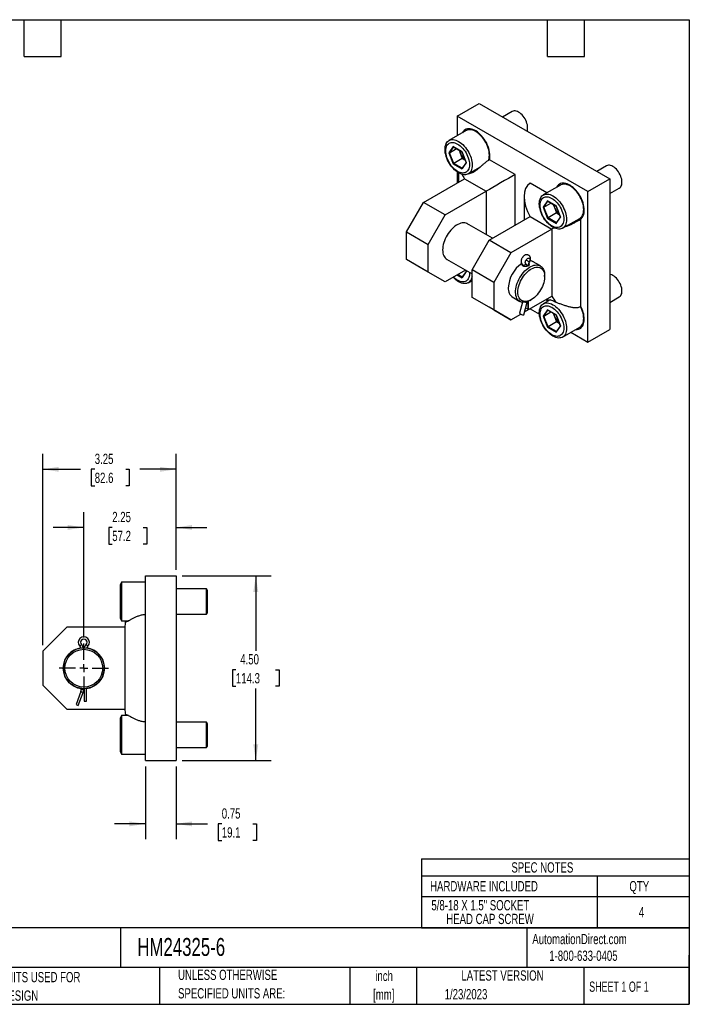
# Model space of a CAD drawing. Header units: inches. Extents: x 0.7 to 32.3, y 0.7 to 24.8.
# Tile 2 of 2: x 15.9 to 32.3, y 0.7 to 24.8. Entities that reach past the tile are written whole.
import ezdxf

# ---------------------------------------------------------------- set-up
doc = ezdxf.new("R2010")
doc.units = ezdxf.units.IN
doc.header["$LTSCALE"] = 3
doc.header["$MEASUREMENT"] = 0
doc.linetypes.add('CENTERX2', pattern=[0.8, 0.5, -0.1, 0.1, -0.1])
doc.layers.add('CENTER', color=40, linetype='CENTERX2')
doc.layers.add('DIMENSIONS', color=140, linetype='Continuous', lineweight=25)
doc.layers.add('TEXT', color=140, linetype='Continuous', lineweight=25)
doc.styles.add('SLDTEXTSTYLE0', font='TXT', dxfattribs={"width": 0.7})
doc.styles.add('SLDTEXTSTYLE1', font='TXT', dxfattribs={"width": 0.65})
doc.dimstyles.new('SLDDIMSTYLE0', dxfattribs={"dimtxt": 0.254883, "dimasz": 0.39, "dimexe": 0, "dimexo": 0.0625, "dimgap": 0.063721, "dimtad": 0, "dimtih": 1, "dimtoh": 1, "dimrnd": 1e-09, "dimzin": 4, "dimdsep": 46, "dimtxsty": 'SLDTEXTSTYLE0', "dimsah": 1, "dimcen": 0.09, "dimadec": 0, "dimazin": 1, "dimtfac": 1, "dimtofl": 0, "dimtmove": 0, "dimatfit": 3, "dimfxl": 0, "dimfrac": 2, "dimtolj": 1, "dimtzin": 12, "dimarcsym": 0})
doc.dimstyles.new('SLDDIMSTYLE1', dxfattribs={"dimtxt": 0.254883, "dimasz": 0.39, "dimexe": 0, "dimexo": 0.0625, "dimgap": 0.063721, "dimtad": 0, "dimtih": 1, "dimtoh": 1, "dimrnd": 1e-09, "dimzin": 12, "dimdsep": 46, "dimtxsty": 'SLDTEXTSTYLE0', "dimsah": 1, "dimcen": 0.09, "dimadec": 0, "dimazin": 3, "dimtfac": 1, "dimtofl": 0, "dimtmove": 0, "dimatfit": 3, "dimfxl": 0, "dimfrac": 2, "dimtolj": 1, "dimtzin": 12, "dimarcsym": 0})
doc.dimstyles.new('SLDDIMSTYLE2', dxfattribs={"dimtxt": 0.254883, "dimasz": 0.39, "dimexe": 0, "dimexo": 0.0625, "dimgap": 0.063721, "dimtad": 0, "dimtih": 1, "dimtoh": 1, "dimrnd": 1e-09, "dimdsep": 46, "dimtxsty": 'SLDTEXTSTYLE0', "dimsah": 1, "dimcen": 0.09, "dimadec": 0, "dimazin": 2, "dimtfac": 1, "dimtmove": 0, "dimatfit": 0, "dimfxl": 0, "dimfrac": 2, "dimtolj": 1, "dimtzin": 12, "dimarcsym": 0})
doc.dimstyles.new('SLDDIMSTYLE3', dxfattribs={"dimtxt": 0.254883, "dimasz": 0.39, "dimexe": 0, "dimexo": 0.0625, "dimgap": 0.063721, "dimtad": 0, "dimtih": 1, "dimtoh": 1, "dimrnd": 1e-09, "dimzin": 12, "dimdsep": 46, "dimtxsty": 'SLDTEXTSTYLE0', "dimsah": 1, "dimcen": 0.09, "dimadec": 0, "dimazin": 3, "dimtfac": 1, "dimtmove": 0, "dimatfit": 0, "dimfxl": 0, "dimfrac": 2, "dimtolj": 1, "dimtzin": 12, "dimarcsym": 0})

# ---------------------------------------------------------------- blocks, each defined once
blk = doc.blocks.new('SW_NOTE_0')
at = {"layer": 'TEXT', "color": 0, "char_height": 0.25, "attachment_point": 2, "style": 'SLDTEXTSTYLE0'}
for s, insert in [('inch', (0.375, 0.322)), ('[mm]', (0.367, -0.129))]:
    blk.add_mtext(s, dxfattribs=dict(at, insert=insert))
blk = doc.blocks.new('SW_NOTE_0_1')
at = {"layer": 'TEXT', "color": 0, "char_height": 0.25, "attachment_point": 1, "style": 'SLDTEXTSTYLE0'}
for s, insert in [('UNLESS OTHERWISE', (0, 0.322)), ('SPECIFIED UNITS ARE:', (0, -0.129))]:
    blk.add_mtext(s, dxfattribs=dict(at, insert=insert))
blk = doc.blocks.new('SW_NOTE_0_5')
at = {"layer": 'TEXT', "color": 0, "char_height": 0.25, "attachment_point": 1, "style": 'SLDTEXTSTYLE0'}
for s, insert in [('INCH UNITS USED FOR', (0, 0.322)), ('PART DESIGN', (0, -0.129))]:
    blk.add_mtext(s, dxfattribs=dict(at, insert=insert))
blk = doc.blocks.new('SW_TABLEANNOTATION_0')
at = {"layer": 'TEXT', "color": 0}
for p, q in [((0, 0), (0, -0.413)), ((0, 0), (4.28, 0)), ((4.28, 0), (6.525, 0)), ((6.525, 0), (6.525, -0.413)), ((0, -0.413), (0, -0.915)), ((0, -0.413), (4.28, -0.413)), ((4.28, -0.413), (4.28, -0.915)), ((4.28, -0.413), (6.525, -0.413)), ((6.525, -0.413), (6.525, -0.915)), ((0, -0.915), (0, -1.676)), ((0, -0.915), (4.28, -0.915)), ((4.28, -0.915), (4.28, -1.676)), ((4.28, -0.915), (6.525, -0.915)), ((6.525, -0.915), (6.525, -1.676)), ((0, -1.676), (4.28, -1.676)), ((4.28, -1.676), (6.525, -1.676))]:
    blk.add_line(p, q, dxfattribs=at)
at = {"layer": 'TEXT', "color": 0, "char_height": 0.25, "attachment_point": 1, "style": 'SLDTEXTSTYLE0'}
for s, insert in [('SPEC NOTES', (2.19, -0.082)), ('HARDWARE INCLUDED', (0.209, -0.54)), ('QTY', (5.066, -0.54)), ('5/8-18 X 1.5" SOCKET', (0.24, -1.004)), ('4', (5.296, -1.171)), ('HEAD CAP SCREW', (0.603, -1.338))]:
    blk.add_mtext(s, dxfattribs=dict(at, insert=insert))
blk = doc.blocks.new('_D_3')
at = {"layer": 'DIMENSIONS'}
for p, q in [((19, 6.543), (19, 4.773)), ((19.75, 6.543), (19.75, 4.773)), ((19, 5.148), (18.25, 5.148)), ((19.75, 5.148), (20.517, 5.148)), ((20.862, 5.148), (20.776, 5.148)), ((20.776, 5.148), (20.776, 4.743)), ((21.619, 5.148), (21.705, 5.148)), ((21.705, 5.148), (21.705, 4.743)), ((20.776, 4.743), (20.862, 4.743)), ((21.705, 4.743), (21.619, 4.743))]:
    blk.add_line(p, q, dxfattribs=at)
for points in [[(19, 5.148), (18.61, 5.208), (18.61, 5.088)], [(19.75, 5.148), (20.14, 5.088), (20.14, 5.208)]]:
    blk.add_solid(points, dxfattribs=at)
at = {"layer": 'DIMENSIONS', "char_height": 0.25, "attachment_point": 1, "style": 'SLDTEXTSTYLE0'}
for s, insert in [('0.75', (20.862, 5.527)), ('19.1', (20.862, 5.065))]:
    blk.add_mtext(s, dxfattribs=dict(at, insert=insert))
blk = doc.blocks.new('_D_4')
at = {"layer": 'DIMENSIONS'}
for p, q in [((17.5, 9.693), (17.5, 12.749)), ((19.75, 11.343), (19.75, 12.749)), ((17.5, 12.374), (16.75, 12.374)), ((18.193, 12.374), (18.107, 12.374)), ((18.107, 12.374), (18.107, 11.969)), ((18.95, 12.374), (19.036, 12.374)), ((19.036, 12.374), (19.036, 11.969)), ((19.75, 12.374), (20.5, 12.374)), ((18.107, 11.969), (18.193, 11.969)), ((19.036, 11.969), (18.95, 11.969))]:
    blk.add_line(p, q, dxfattribs=at)
for points in [[(17.5, 12.374), (17.11, 12.434), (17.11, 12.314)], [(19.75, 12.374), (20.14, 12.314), (20.14, 12.434)]]:
    blk.add_solid(points, dxfattribs=at)
at = {"layer": 'DIMENSIONS', "char_height": 0.25, "attachment_point": 1, "style": 'SLDTEXTSTYLE0'}
for s, insert in [('2.25', (18.193, 12.753)), ('57.2', (18.193, 12.291))]:
    blk.add_mtext(s, dxfattribs=dict(at, insert=insert))
blk = doc.blocks.new('_D_5')
at = {"layer": 'DIMENSIONS'}
for p, q in [((16.5, 9.504), (16.5, 14.166)), ((19.75, 11.343), (19.75, 14.166)), ((16.5, 13.791), (17.42, 13.791)), ((17.766, 13.791), (17.68, 13.791)), ((17.68, 13.791), (17.68, 13.386)), ((18.523, 13.791), (18.609, 13.791)), ((18.609, 13.791), (18.609, 13.386)), ((19.75, 13.791), (18.868, 13.791)), ((17.68, 13.386), (17.766, 13.386)), ((18.609, 13.386), (18.523, 13.386))]:
    blk.add_line(p, q, dxfattribs=at)
for points in [[(16.5, 13.791), (16.89, 13.731), (16.89, 13.851)], [(19.75, 13.791), (19.36, 13.851), (19.36, 13.731)]]:
    blk.add_solid(points, dxfattribs=at)
at = {"layer": 'DIMENSIONS', "char_height": 0.25, "attachment_point": 1, "style": 'SLDTEXTSTYLE0'}
for s, insert in [('3.25', (17.766, 14.17)), ('82.6', (17.766, 13.708))]:
    blk.add_mtext(s, dxfattribs=dict(at, insert=insert))
blk = doc.blocks.new('_D_6')
at = {"layer": 'DIMENSIONS'}
for p, q in [((19.9, 11.193), (22.066, 11.193)), ((21.691, 11.193), (21.691, 9.368)), ((21.206, 8.906), (21.12, 8.906)), ((21.12, 8.906), (21.12, 8.501)), ((22.175, 8.906), (22.261, 8.906)), ((22.261, 8.906), (22.261, 8.501)), ((21.12, 8.501), (21.206, 8.501)), ((21.691, 6.693), (21.691, 8.444)), ((22.261, 8.501), (22.175, 8.501)), ((19.9, 6.693), (22.066, 6.693))]:
    blk.add_line(p, q, dxfattribs=at)
for points in [[(21.691, 11.193), (21.631, 10.803), (21.751, 10.803)], [(21.691, 6.693), (21.751, 7.083), (21.631, 7.083)]]:
    blk.add_solid(points, dxfattribs=at)
at = {"layer": 'DIMENSIONS', "char_height": 0.25, "attachment_point": 1, "style": 'SLDTEXTSTYLE0'}
for s, insert in [('4.50', (21.312, 9.285)), ('114.3', (21.206, 8.823))]:
    blk.add_mtext(s, dxfattribs=dict(at, insert=insert))
blk = doc.blocks.new('SW_CENTERMARKSYMBOL_4')
at = {"layer": 'CENTER', "color": 0}
for p, q in [((0, 0.2), (0, 0.6)), ((-0.2, 0), (-0.6, 0)), ((0, 0), (-0.1, 0)), ((0, 0), (0, 0.1)), ((0, 0), (0, -0.1)), ((0, 0), (0.1, 0)), ((0.2, 0), (0.6, 0)), ((0, -0.2), (0, -0.6))]:
    blk.add_line(p, q, dxfattribs=at)

msp = doc.modelspace()

# ---------------------------------------------------------------- linework, layer by layer
for p, q in [((26.602, 22.402), (27.133, 22.708)), ((27.133, 22.708), (30.315, 20.871)), ((26.602, 22.402), (26.602, 21.923)), ((29.784, 20.565), (26.602, 22.402)), ((27.94, 22.513), (27.705, 22.378)), ((26.817, 22.047), (26.399, 21.806)), ((26.503, 21.659), (26.397, 21.508)), ((26.412, 21.507), (26.513, 21.65)), ((26.412, 21.507), (26.586, 21.608)), ((26.715, 21.536), (26.503, 21.659)), ((26.508, 21.653), (26.714, 21.533)), ((26.397, 21.508), (26.503, 21.234)), ((26.514, 21.244), (26.412, 21.507)), ((26.724, 21.365), (26.514, 21.244)), ((26.643, 21.575), (26.673, 21.497)), ((26.673, 21.497), (26.724, 21.365)), ((26.714, 21.534), (26.818, 21.266)), ((26.822, 21.263), (26.715, 21.536)), ((26.724, 21.365), (26.796, 21.324)), ((26.503, 21.234), (26.715, 21.112)), ((26.718, 21.127), (26.514, 21.244)), ((26.715, 21.112), (26.822, 21.263)), ((26.817, 21.268), (26.716, 21.124)), ((26.868, 20.993), (27.169, 21.167)), ((28.011, 20.976), (27.387, 21.337)), ((30.238, 21.187), (30.003, 21.051)), ((26.602, 21.036), (26.602, 20.775)), ((26.627, 21.02), (26.627, 20.789)), ((28.011, 19.739), (28.011, 20.976)), ((25.776, 20.298), (26.774, 20.874)), ((26.774, 20.874), (27.304, 20.568)), ((28.785, 20.529), (28.375, 20.766)), ((29.115, 20.72), (28.697, 20.479)), ((29.784, 20.565), (30.315, 20.871)), ((30.315, 20.871), (30.315, 17.197)), ((30.315, 20.511), (30.55, 20.647)), ((26.306, 19.992), (27.304, 20.568)), ((27.304, 20.568), (27.304, 19.512)), ((28.229, 20.442), (28.229, 19.865)), ((29.784, 16.89), (29.784, 20.565)), ((25.36, 19.577), (25.776, 20.298)), ((26.306, 19.992), (25.776, 20.298)), ((28.801, 20.332), (28.695, 20.181)), ((28.695, 20.181), (28.801, 19.908)), ((28.71, 20.181), (28.811, 20.323)), ((28.71, 20.181), (28.884, 20.281)), ((28.812, 19.917), (28.71, 20.181)), ((29.014, 20.21), (28.801, 20.332)), ((28.806, 20.326), (29.013, 20.207)), ((28.941, 20.248), (28.971, 20.17)), ((28.971, 20.17), (29.022, 20.039)), ((29.013, 20.207), (29.116, 19.94)), ((29.12, 19.936), (29.014, 20.21)), ((25.89, 19.27), (26.306, 19.992)), ((27.378, 19.373), (28.375, 19.949)), ((28.375, 19.949), (28.906, 19.643)), ((29.022, 20.039), (28.812, 19.917)), ((29.116, 19.941), (29.014, 19.798)), ((29.014, 19.785), (29.12, 19.936)), ((29.022, 20.039), (29.094, 19.997)), ((27.461, 19.421), (26.836, 19.782)), ((28.801, 19.908), (29.014, 19.785)), ((29.016, 19.8), (28.812, 19.917)), ((29.166, 19.667), (29.584, 19.908)), ((29.613, 17.763), (29.613, 19.891)), ((25.36, 19.577), (25.89, 19.27)), ((25.36, 18.905), (25.36, 19.577)), ((28.906, 19.643), (27.908, 19.067)), ((28.906, 19.643), (28.906, 18.01)), ((25.89, 18.599), (25.89, 19.27)), ((26.961, 18.652), (27.378, 19.373)), ((27.908, 19.067), (27.378, 19.373)), ((27.908, 19.067), (27.491, 18.346)), ((25.89, 18.599), (25.36, 18.905)), ((25.776, 18.665), (25.36, 18.905)), ((26.336, 18.916), (26.961, 18.555)), ((28.201, 18.77), (28.202, 18.776)), ((28.355, 18.845), (28.277, 18.89)), ((28.625, 18.749), (28.437, 18.858)), ((26.306, 18.359), (25.776, 18.665)), ((26.306, 18.359), (25.89, 18.599)), ((26.804, 18.646), (26.306, 18.359)), ((26.597, 18.526), (26.715, 18.458)), ((26.718, 18.473), (26.611, 18.535)), ((26.715, 18.458), (26.822, 18.609)), ((26.817, 18.614), (26.716, 18.47)), ((26.805, 18.645), (26.818, 18.613)), ((26.822, 18.609), (26.808, 18.644)), ((27.491, 18.346), (26.961, 18.652)), ((26.961, 17.981), (26.961, 18.652)), ((28.729, 18.488), (28.729, 18.52)), ((26.868, 18.339), (26.961, 18.393)), ((27.491, 18.346), (27.491, 17.675)), ((28.238, 17.625), (28.906, 18.01)), ((27.491, 17.675), (26.961, 17.981)), ((27.378, 17.74), (26.961, 17.981)), ((27.937, 17.992), (28.125, 17.883)), ((28.189, 17.862), (28.119, 17.6)), ((28.22, 17.558), (28.302, 17.863)), ((28.318, 17.88), (28.318, 17.698)), ((28.333, 17.721), (28.333, 17.887)), ((28.375, 17.908), (28.404, 17.924)), ((28.861, 17.92), (28.697, 17.825)), ((28.759, 17.926), (28.796, 17.904)), ((30.315, 17.857), (30.55, 17.993)), ((27.908, 17.434), (27.378, 17.74)), ((27.491, 17.675), (27.908, 17.434)), ((27.908, 17.434), (28.147, 17.572)), ((28.318, 17.698), (28.266, 17.728)), ((28.375, 17.704), (28.602, 17.573)), ((28.801, 17.678), (28.695, 17.527)), ((28.695, 17.527), (28.801, 17.254)), ((28.71, 17.527), (28.811, 17.67)), ((28.71, 17.527), (28.884, 17.627)), ((28.812, 17.264), (28.71, 17.527)), ((29.014, 17.556), (28.801, 17.678)), ((28.806, 17.672), (29.013, 17.553)), ((28.941, 17.594), (28.971, 17.516)), ((29.013, 17.553), (29.116, 17.286)), ((29.12, 17.282), (29.014, 17.556)), ((29.022, 17.385), (28.812, 17.264)), ((28.971, 17.516), (29.022, 17.385)), ((29.116, 17.288), (29.014, 17.144)), ((29.014, 17.131), (29.12, 17.282)), ((29.022, 17.385), (29.094, 17.344)), ((28.801, 17.254), (29.014, 17.131)), ((29.016, 17.146), (28.812, 17.264)), ((29.166, 17.013), (29.584, 17.254)), ((29.369, 17.13), (29.784, 16.89)), ((29.784, 16.89), (30.315, 17.197)), ((19, 6.693), (19, 11.193)), ((19, 11.193), (19.75, 11.193)), ((19.75, 11.193), (19.75, 6.693)), ((18.419, 11.037), (18.385, 10.977)), ((18.385, 10.977), (18.385, 10.568)), ((19, 11.037), (18.419, 11.037)), ((18.419, 11.037), (18.419, 10.099)), ((20.486, 10.879), (19.75, 10.879)), ((20.51, 10.839), (20.486, 10.879)), ((20.486, 10.256), (20.486, 10.879)), ((20.51, 10.296), (20.51, 10.839)), ((18.385, 10.568), (18.385, 10.159)), ((18.385, 10.159), (18.419, 10.099)), ((18.419, 10.099), (18.593, 10.099)), ((19.75, 10.256), (20.486, 10.256)), ((20.486, 10.256), (20.51, 10.296)), ((17.089, 9.943), (16.5, 9.354)), ((18.5, 9.943), (17.089, 9.943)), ((18.5, 9.943), (18.5, 7.943)), ((17.443, 9.519), (17.401, 9.479)), ((17.556, 9.519), (17.598, 9.479)), ((16.5, 9.354), (16.5, 8.532)), ((16.5, 8.532), (17.089, 7.943)), ((17.437, 8.446), (17.437, 8.428)), ((17.437, 8.428), (17.495, 8.428)), ((17.495, 8.428), (17.495, 8.443)), ((17.505, 8.442), (17.495, 8.442)), ((17.505, 8.443), (17.505, 8.14)), ((17.562, 8.14), (17.562, 8.446)), ((17.427, 8.373), (17.312, 8.057)), ((17.366, 8.037), (17.481, 8.353)), ((17.427, 8.373), (17.481, 8.353)), ((17.089, 7.943), (18.5, 7.943)), ((17.312, 8.057), (17.366, 8.037)), ((17.505, 8.14), (17.562, 8.14)), ((18.419, 7.787), (18.385, 7.727)), ((18.385, 7.727), (18.385, 7.318)), ((18.592, 7.787), (18.419, 7.787)), ((18.419, 7.787), (18.419, 6.849)), ((20.486, 7.629), (19.75, 7.629)), ((20.51, 7.589), (20.486, 7.629)), ((20.486, 7.006), (20.486, 7.629)), ((20.51, 7.046), (20.51, 7.589)), ((18.385, 7.318), (18.385, 6.909)), ((19.75, 7.006), (20.486, 7.006)), ((20.486, 7.006), (20.51, 7.046)), ((18.385, 6.909), (18.419, 6.849)), ((18.419, 6.849), (19, 6.849)), ((19, 6.693), (19.75, 6.693))]:
    msp.add_line(p, q)
at = {"flags": 128}
for points in [[(28.301, 22.033), (28.309, 22.054), (28.314, 22.084), (28.316, 22.116), (28.314, 22.15), (28.309, 22.186), (28.299, 22.223), (28.287, 22.26), (28.271, 22.297), (28.252, 22.333), (28.23, 22.368), (28.206, 22.4), (28.18, 22.43), (28.153, 22.456), (28.124, 22.479), (28.096, 22.498), (28.067, 22.512), (28.039, 22.522), (28.011, 22.527), (27.985, 22.527), (27.961, 22.523), (27.94, 22.513)], [(27.398, 21.432), (27.396, 21.475), (27.39, 21.52), (27.381, 21.566), (27.368, 21.613), (27.352, 21.66), (27.332, 21.707), (27.31, 21.753), (27.284, 21.797), (27.256, 21.84), (27.226, 21.881), (27.194, 21.92), (27.16, 21.955), (27.125, 21.987), (27.09, 22.015), (27.053, 22.039), (27.017, 22.059), (26.981, 22.075), (26.945, 22.085), (26.911, 22.091), (26.878, 22.093), (26.847, 22.089), (26.818, 22.081), (26.791, 22.067), (26.767, 22.05), (26.746, 22.028), (26.728, 22.001), (26.723, 21.992)], [(27.358, 21.317), (27.367, 21.34), (27.376, 21.373), (27.381, 21.41), (27.383, 21.449), (27.381, 21.49), (27.376, 21.533), (27.367, 21.577), (27.354, 21.621), (27.338, 21.666), (27.32, 21.711), (27.298, 21.754), (27.273, 21.797), (27.246, 21.838), (27.217, 21.876), (27.186, 21.912), (27.154, 21.945), (27.12, 21.975), (27.086, 22.001), (27.051, 22.023), (27.017, 22.041), (26.982, 22.055), (26.949, 22.064), (26.916, 22.068), (26.885, 22.068), (26.856, 22.063), (26.829, 22.053), (26.817, 22.047)], [(26.302, 21.591), (26.304, 21.63), (26.309, 21.666), (26.318, 21.7), (26.331, 21.73), (26.347, 21.757), (26.366, 21.779), (26.387, 21.798), (26.412, 21.812), (26.439, 21.822), (26.468, 21.827), (26.499, 21.827), (26.531, 21.823), (26.565, 21.814), (26.599, 21.8), (26.634, 21.782), (26.668, 21.76), (26.703, 21.734), (26.736, 21.704), (26.769, 21.671), (26.8, 21.635), (26.829, 21.597), (26.856, 21.556), (26.88, 21.513), (26.902, 21.47), (26.921, 21.425), (26.937, 21.38), (26.949, 21.336), (26.958, 21.292), (26.964, 21.249), (26.965, 21.208), (26.964, 21.169), (26.958, 21.132), (26.949, 21.099), (26.937, 21.069), (26.921, 21.042), (26.902, 21.019), (26.88, 21.001), (26.856, 20.987), (26.829, 20.977), (26.8, 20.972), (26.769, 20.972), (26.736, 20.976), (26.703, 20.985), (26.668, 20.999), (26.634, 21.016), (26.599, 21.039), (26.565, 21.065), (26.531, 21.094), (26.499, 21.127), (26.468, 21.163), (26.439, 21.202), (26.412, 21.243), (26.387, 21.285), (26.366, 21.329), (26.347, 21.374), (26.331, 21.419), (26.318, 21.463), (26.309, 21.507), (26.304, 21.55), (26.302, 21.591)], [(26.899, 21.218), (26.897, 21.182), (26.891, 21.148), (26.882, 21.117), (26.87, 21.09), (26.854, 21.066), (26.835, 21.046), (26.814, 21.031), (26.79, 21.02), (26.763, 21.014), (26.735, 21.012), (26.705, 21.015), (26.674, 21.023), (26.642, 21.035), (26.609, 21.051), (26.577, 21.072), (26.545, 21.097), (26.514, 21.125), (26.484, 21.157), (26.455, 21.191), (26.429, 21.228), (26.405, 21.267), (26.383, 21.308), (26.364, 21.349), (26.349, 21.391), (26.336, 21.433), (26.327, 21.474), (26.322, 21.514), (26.32, 21.552), (26.322, 21.589), (26.327, 21.622), (26.336, 21.653), (26.349, 21.681), (26.364, 21.704), (26.383, 21.724), (26.405, 21.739), (26.429, 21.75), (26.455, 21.757), (26.484, 21.759), (26.514, 21.756), (26.545, 21.748), (26.577, 21.736), (26.609, 21.719), (26.642, 21.698), (26.674, 21.674), (26.705, 21.645), (26.735, 21.614), (26.763, 21.579), (26.79, 21.542), (26.814, 21.503), (26.835, 21.463), (26.854, 21.422), (26.87, 21.38), (26.882, 21.338), (26.891, 21.297), (26.897, 21.257), (26.899, 21.218)], [(30.55, 20.647), (30.55, 20.647), (30.569, 20.661), (30.585, 20.679), (30.597, 20.702), (30.607, 20.728), (30.612, 20.757), (30.614, 20.789), (30.612, 20.824), (30.607, 20.86), (30.597, 20.896), (30.585, 20.934), (30.569, 20.971), (30.55, 21.007), (30.528, 21.041), (30.504, 21.073), (30.478, 21.103), (30.451, 21.13), (30.422, 21.152), (30.394, 21.171), (30.365, 21.186), (30.337, 21.195), (30.309, 21.201), (30.283, 21.201), (30.259, 21.196), (30.238, 21.187)], [(29.696, 20.106), (29.694, 20.149), (29.688, 20.193), (29.679, 20.239), (29.666, 20.286), (29.65, 20.333), (29.63, 20.38), (29.608, 20.426), (29.582, 20.471), (29.554, 20.514), (29.524, 20.555), (29.492, 20.593), (29.458, 20.628), (29.423, 20.66), (29.388, 20.688), (29.351, 20.713), (29.315, 20.732), (29.279, 20.748), (29.243, 20.759), (29.209, 20.765), (29.176, 20.766), (29.145, 20.762), (29.116, 20.754), (29.089, 20.741), (29.065, 20.723), (29.044, 20.701), (29.026, 20.675), (29.021, 20.666)], [(29.584, 19.908), (29.596, 19.915), (29.618, 19.934), (29.637, 19.956), (29.652, 19.983), (29.665, 20.013), (29.674, 20.047), (29.679, 20.083), (29.681, 20.122), (29.679, 20.163), (29.674, 20.206), (29.665, 20.25), (29.652, 20.295), (29.637, 20.339), (29.618, 20.384), (29.596, 20.428), (29.571, 20.47), (29.544, 20.511), (29.515, 20.55), (29.484, 20.586), (29.452, 20.619), (29.418, 20.648), (29.384, 20.675), (29.349, 20.697), (29.315, 20.715), (29.28, 20.728), (29.247, 20.737), (29.214, 20.741), (29.184, 20.741), (29.154, 20.736), (29.127, 20.726), (29.115, 20.72)], [(28.6, 20.264), (28.602, 20.303), (28.608, 20.34), (28.617, 20.373), (28.629, 20.403), (28.645, 20.43), (28.664, 20.453), (28.685, 20.471), (28.71, 20.485), (28.737, 20.495), (28.766, 20.5), (28.797, 20.5), (28.829, 20.496), (28.863, 20.487), (28.897, 20.474), (28.932, 20.456), (28.967, 20.434), (29.001, 20.408), (29.034, 20.378), (29.067, 20.345), (29.098, 20.309), (29.127, 20.27), (29.154, 20.229), (29.178, 20.187), (29.2, 20.143), (29.219, 20.098), (29.235, 20.054), (29.247, 20.009), (29.256, 19.965), (29.262, 19.922), (29.264, 19.881), (29.262, 19.842), (29.256, 19.806), (29.247, 19.772), (29.235, 19.742), (29.219, 19.715), (29.2, 19.693), (29.178, 19.674), (29.154, 19.66), (29.127, 19.65), (29.098, 19.645), (29.067, 19.645), (29.034, 19.649), (29.001, 19.658), (28.967, 19.672), (28.932, 19.69), (28.897, 19.712), (28.863, 19.738), (28.829, 19.768), (28.797, 19.801), (28.766, 19.837), (28.737, 19.875), (28.71, 19.916), (28.685, 19.959), (28.664, 20.003), (28.645, 20.047), (28.629, 20.092), (28.617, 20.136), (28.608, 20.18), (28.602, 20.223), (28.6, 20.264)], [(29.197, 19.892), (29.195, 19.855), (29.189, 19.821), (29.18, 19.791), (29.168, 19.763), (29.152, 19.74), (29.134, 19.72), (29.112, 19.704), (29.088, 19.693), (29.061, 19.687), (29.033, 19.685), (29.003, 19.688), (28.972, 19.696), (28.94, 19.708), (28.907, 19.725), (28.875, 19.745), (28.843, 19.77), (28.812, 19.798), (28.782, 19.83), (28.754, 19.865), (28.727, 19.902), (28.703, 19.94), (28.681, 19.981), (28.663, 20.022), (28.647, 20.064), (28.634, 20.106), (28.625, 20.147), (28.62, 20.187), (28.618, 20.226), (28.62, 20.262), (28.625, 20.296), (28.634, 20.326), (28.647, 20.354), (28.663, 20.378), (28.681, 20.397), (28.703, 20.413), (28.727, 20.424), (28.754, 20.43), (28.782, 20.432), (28.812, 20.429), (28.843, 20.421), (28.875, 20.409), (28.907, 20.393), (28.94, 20.372), (28.972, 20.347), (29.003, 20.319), (29.033, 20.287), (29.061, 20.253), (29.088, 20.216), (29.112, 20.177), (29.134, 20.136), (29.152, 20.095), (29.168, 20.053), (29.18, 20.011), (29.189, 19.97), (29.195, 19.93), (29.197, 19.892)], [(26.858, 19.77), (26.841, 19.78), (26.814, 19.791), (26.784, 19.798), (26.753, 19.8), (26.72, 19.797), (26.686, 19.79), (26.651, 19.778), (26.615, 19.761), (26.579, 19.741), (26.543, 19.716), (26.508, 19.687), (26.474, 19.655), (26.441, 19.62), (26.41, 19.582), (26.38, 19.541), (26.353, 19.498), (26.328, 19.454), (26.306, 19.409), (26.288, 19.363), (26.272, 19.316), (26.259, 19.27), (26.25, 19.225), (26.245, 19.181), (26.243, 19.139)], [(26.243, 19.139), (26.245, 19.098), (26.25, 19.061), (26.259, 19.026), (26.272, 18.994), (26.288, 18.966), (26.306, 18.942), (26.328, 18.922), (26.353, 18.906), (26.358, 18.904)], [(28.375, 17.908), (28.339, 17.889), (28.303, 17.875), (28.268, 17.865), (28.234, 17.861), (28.201, 17.861), (28.17, 17.865), (28.142, 17.875), (28.116, 17.889), (28.093, 17.908), (28.072, 17.931), (28.055, 17.958), (28.041, 17.989), (28.031, 18.024), (28.025, 18.062), (28.022, 18.102), (28.023, 18.144), (28.027, 18.189), (28.036, 18.234), (28.048, 18.281), (28.063, 18.328), (28.082, 18.375), (28.104, 18.421), (28.129, 18.466), (28.156, 18.51), (28.186, 18.551), (28.217, 18.59), (28.251, 18.626), (28.285, 18.659), (28.321, 18.688), (28.357, 18.714), (28.394, 18.735), (28.43, 18.751), (28.465, 18.763), (28.5, 18.77), (28.533, 18.773), (28.565, 18.77), (28.595, 18.763), (28.622, 18.751), (28.647, 18.735), (28.669, 18.714), (28.687, 18.688), (28.703, 18.659), (28.715, 18.626), (28.723, 18.59), (28.728, 18.551), (28.729, 18.52)], [(28.275, 18.799), (28.266, 18.807), (28.261, 18.819), (28.259, 18.835), (28.262, 18.852), (28.267, 18.871), (28.276, 18.889), (28.287, 18.905), (28.301, 18.919), (28.315, 18.93), (28.329, 18.936), (28.342, 18.937), (28.353, 18.934), (28.362, 18.926), (28.368, 18.914), (28.37, 18.899), (28.368, 18.881), (28.363, 18.863), (28.355, 18.845)], [(28.355, 18.845), (28.361, 18.842), (28.363, 18.841)], [(26.961, 18.495), (26.958, 18.479), (26.949, 18.445), (26.937, 18.415), (26.921, 18.388), (26.902, 18.366), (26.88, 18.347), (26.856, 18.333), (26.829, 18.323), (26.8, 18.318), (26.769, 18.318), (26.736, 18.322), (26.703, 18.331), (26.668, 18.345), (26.634, 18.363), (26.599, 18.385), (26.565, 18.411), (26.531, 18.441), (26.501, 18.471)], [(26.898, 18.592), (26.899, 18.565), (26.897, 18.528), (26.891, 18.494), (26.882, 18.464), (26.87, 18.436), (26.854, 18.412), (26.835, 18.393), (26.814, 18.377), (26.79, 18.366), (26.763, 18.36), (26.735, 18.358), (26.705, 18.361), (26.674, 18.369), (26.642, 18.381), (26.609, 18.398), (26.577, 18.418), (26.545, 18.443), (26.514, 18.471), (26.509, 18.476)], [(28.078, 18.112), (28.08, 18.153), (28.086, 18.196), (28.095, 18.24), (28.107, 18.284), (28.123, 18.329), (28.143, 18.373), (28.165, 18.417), (28.189, 18.459), (28.217, 18.499), (28.246, 18.538), (28.277, 18.573), (28.31, 18.605), (28.343, 18.634), (28.378, 18.659), (28.412, 18.681), (28.447, 18.697), (28.481, 18.709), (28.514, 18.717), (28.546, 18.72), (28.576, 18.718), (28.604, 18.711), (28.631, 18.7), (28.654, 18.684), (28.675, 18.664), (28.692, 18.64), (28.707, 18.612), (28.717, 18.58), (28.725, 18.545), (28.728, 18.508), (28.728, 18.468), (28.725, 18.426), (28.717, 18.382), (28.707, 18.338), (28.692, 18.293), (28.675, 18.249), (28.654, 18.205), (28.631, 18.162), (28.604, 18.121), (28.576, 18.081), (28.546, 18.044), (28.514, 18.01), (28.481, 17.98), (28.447, 17.953), (28.412, 17.93), (28.378, 17.911), (28.343, 17.896), (28.31, 17.886), (28.277, 17.881), (28.246, 17.88), (28.217, 17.885), (28.189, 17.894), (28.165, 17.907), (28.143, 17.925), (28.123, 17.948), (28.107, 17.974), (28.095, 18.004), (28.086, 18.037), (28.08, 18.073), (28.078, 18.112)], [(30.55, 17.993), (30.55, 17.993), (30.569, 18.007), (30.585, 18.025), (30.597, 18.048), (30.607, 18.074), (30.612, 18.103), (30.614, 18.136), (30.612, 18.17), (30.607, 18.206), (30.597, 18.243), (30.585, 18.28), (30.569, 18.317), (30.55, 18.353), (30.528, 18.387), (30.504, 18.42), (30.478, 18.449), (30.451, 18.476), (30.422, 18.499), (30.394, 18.517), (30.365, 18.532), (30.337, 18.542), (30.315, 18.546)], [(28.302, 17.863), (28.304, 17.871), (28.305, 17.876)], [(28.6, 17.61), (28.602, 17.649), (28.608, 17.686), (28.617, 17.719), (28.629, 17.75), (28.645, 17.776), (28.664, 17.799), (28.685, 17.817), (28.71, 17.832), (28.737, 17.841), (28.766, 17.846), (28.797, 17.847), (28.829, 17.842), (28.863, 17.833), (28.897, 17.82), (28.932, 17.802), (28.967, 17.78), (29.001, 17.754), (29.034, 17.724), (29.067, 17.691), (29.098, 17.655), (29.127, 17.616), (29.154, 17.575), (29.178, 17.533), (29.2, 17.489), (29.219, 17.445), (29.235, 17.4), (29.247, 17.355), (29.256, 17.311), (29.262, 17.269), (29.264, 17.228), (29.262, 17.189), (29.256, 17.152), (29.247, 17.119), (29.235, 17.088), (29.219, 17.062), (29.2, 17.039), (29.178, 17.02), (29.154, 17.006), (29.127, 16.997), (29.098, 16.992), (29.067, 16.991), (29.034, 16.996), (29.001, 17.005), (28.967, 17.018), (28.932, 17.036), (28.897, 17.058), (28.863, 17.084), (28.829, 17.114), (28.797, 17.147), (28.766, 17.183), (28.737, 17.222), (28.71, 17.262), (28.685, 17.305), (28.664, 17.349), (28.645, 17.393), (28.629, 17.438), (28.617, 17.483), (28.608, 17.527), (28.602, 17.569), (28.6, 17.61)], [(29.197, 17.238), (29.195, 17.202), (29.189, 17.168), (29.18, 17.137), (29.168, 17.109), (29.152, 17.086), (29.134, 17.066), (29.112, 17.051), (29.088, 17.04), (29.061, 17.033), (29.033, 17.031), (29.003, 17.034), (28.972, 17.042), (28.94, 17.054), (28.907, 17.071), (28.875, 17.092), (28.843, 17.116), (28.812, 17.145), (28.782, 17.176), (28.754, 17.211), (28.727, 17.248), (28.703, 17.287), (28.681, 17.327), (28.663, 17.369), (28.647, 17.41), (28.634, 17.452), (28.625, 17.493), (28.62, 17.533), (28.618, 17.572), (28.62, 17.608), (28.625, 17.642), (28.634, 17.673), (28.647, 17.7), (28.663, 17.724), (28.681, 17.744), (28.703, 17.759), (28.727, 17.77), (28.754, 17.776), (28.782, 17.778), (28.812, 17.775), (28.843, 17.768), (28.875, 17.755), (28.907, 17.739), (28.94, 17.718), (28.972, 17.693), (29.003, 17.665), (29.033, 17.633), (29.061, 17.599), (29.088, 17.562), (29.112, 17.523), (29.134, 17.483), (29.152, 17.441), (29.168, 17.399), (29.18, 17.358), (29.189, 17.316), (29.195, 17.276), (29.197, 17.238)], [(28.119, 17.6), (28.119, 17.599), (28.121, 17.593), (28.127, 17.585), (28.138, 17.577), (28.153, 17.57), (28.17, 17.564), (28.188, 17.56), (28.206, 17.557), (28.22, 17.558)], [(29.584, 17.254), (29.596, 17.261), (29.618, 17.28), (29.637, 17.303), (29.652, 17.329), (29.665, 17.36), (29.674, 17.393), (29.679, 17.43), (29.681, 17.469), (29.679, 17.51), (29.674, 17.552), (29.665, 17.596), (29.652, 17.641), (29.637, 17.686), (29.618, 17.73), (29.604, 17.758)], [(29.49, 17.2), (29.492, 17.2), (29.524, 17.201), (29.554, 17.207), (29.582, 17.218), (29.608, 17.233), (29.63, 17.253), (29.65, 17.277), (29.666, 17.305), (29.679, 17.337), (29.688, 17.373), (29.694, 17.411), (29.696, 17.452)]]:
    msp.add_lwpolyline(points, dxfattribs=at)
for radius in [0.5, 0.46]:
    msp.add_circle((17.5, 8.943), radius)
for centre, radius, start, end in [((26.899, 21.912), 0.188, 122.347, 153.39), ((27.006, 21.628), 0.357, 189.5257, 201.507), ((27.055, 21.643), 0.405, 190.8777, 229.293), ((27.053, 21.642), 0.407, 200.8928, 230.3943), ((27.02, 21.428), 0.378, 345.5456, 0.6059), ((29.197, 20.585), 0.188, 122.347, 153.39), ((29.304, 20.301), 0.357, 189.5257, 201.507), ((29.353, 20.316), 0.405, 190.8777, 229.293), ((29.351, 20.315), 0.407, 200.8928, 230.3943), ((29.423, 20.087), 0.273, 313.9058, 3.8324), ((29.502, 20.04), 0.187, 266.5037, 299.0669), ((29.501, 20.045), 0.192, 266.7918, 294.5948), ((29.508, 20.049), 0.192, 266.7952, 294.3772), ((28.62, 18.177), 0.776, 125.4263, 177.259), ((28.225, 18.826), 0.0561, 242.6324, 331.4188), ((28.231, 18.733), 0.00644, 84.1379, 151.0387), ((28.227, 18.732), 0.0819, 9.1527, 54.6776), ((28.607, 18.701), 0.291, 150.3603, 170.2594), ((28.361, 18.7), 0.176, 55.9713, 84.8256), ((28.086, 18.187), 0.243, 173.4928, 238.668), ((28.294, 17.993), 0.131, 258.3094, 273.6196), ((28.984, 17.428), 0.712, 1.9017, 28.0223), ((28.305, 17.723), 0.0284, 298.1964, 356.7657), ((29.304, 17.647), 0.357, 189.5257, 201.507), ((29.353, 17.662), 0.405, 190.8777, 229.293), ((29.351, 17.661), 0.407, 200.8928, 230.3943), ((29.508, 17.392), 0.189, 266.6188, 297.6335), ((19, 9.943), 0.5, 165.5157, 180), ((17.5, 9.573), 0.136, 316.4444, 223.5556), ((17.5, 9.573), 0.0781, 316.4444, 223.5556), ((17.5, 8.943), 0.5, 97.6899, 180), ((17.307, 9.39), 0.13, 21.6079, 43.5556), ((17.307, 9.39), 0.188, 16.3787, 43.5556), ((17.692, 9.39), 0.187, 136.4444, 163.5719), ((17.5, 8.943), 0.501, 277.1735, 81.7491), ((17.692, 9.39), 0.13, 136.4444, 158.3997), ((17.5, 8.943), 0.501, 180, 262.8265), ((17.276, 8.428), 0.161, 340, 360), ((17.276, 8.428), 0.219, 340, 360), ((19, 7.943), 0.5, 180, 194.4843)]:
    msp.add_arc(centre, radius, start, end)
for centre, major_axis, ratio, start_param, end_param in [((26.51, 21.663), (-0.0025, 0.0112), 0.697888, 1.787979, 2.573459), ((26.404, 21.512), (0.0108, -0.0013), 0.565682, 4.067487, 5.638283), ((26.723, 21.54), (0.00803, 0.00688), 0.218443, 2.432882, 3.064824), ((26.51, 21.238), (0.00803, 0.00688), 0.218443, 0.862085, 2.432882), ((26.723, 21.116), (-0.0025, 0.0112), 0.697888, 0.568134, 1.787979), ((26.829, 21.267), (0.0108, -0.0013), 0.565682, 3.435544, 4.067487), ((27.127, 21.078), (-0.354, 0.612), 0.577335, 1.401347, 1.570756), ((27.658, 20.772), (0.5, 0.289), 0.00007, 0.785358, 2.356154), ((28.729, 20.153), (-0.354, 0.612), 0.577335, 6.283145, 7.853941), ((28.702, 20.185), (0.0108, -0.0013), 0.565682, 4.067487, 5.638283), ((28.808, 20.336), (-0.0025, 0.0112), 0.697888, 1.787979, 2.573459), ((29.021, 20.214), (0.00803, 0.00688), 0.218443, 2.432882, 3.064824), ((29.127, 19.94), (0.0108, -0.0013), 0.565682, 3.435544, 4.067487), ((28.808, 19.912), (0.00803, 0.00688), 0.218443, 0.862085, 2.432882), ((29.021, 19.789), (-0.0025, 0.0112), 0.697888, 0.568134, 1.787979), ((29.259, 19.847), (0.5, 0.289), 0.00007, 2.211345, 2.356154), ((26.829, 18.613), (0.0108, -0.0013), 0.565682, 3.435544, 4.067487), ((26.723, 18.462), (-0.0025, 0.0112), 0.697888, 0.568134, 1.787979), ((29.259, 18.214), (-0.354, 0.612), 0.577335, 1.570756, 1.823554), ((28.702, 17.531), (0.0108, -0.0013), 0.565682, 4.067487, 5.638283), ((28.808, 17.682), (-0.0025, 0.0112), 0.697888, 1.787979, 2.573459), ((29.021, 17.56), (0.00803, 0.00688), 0.218443, 2.432882, 3.064824), ((29.127, 17.286), (0.0108, -0.0013), 0.565682, 3.435544, 4.067487), ((28.808, 17.258), (0.00803, 0.00688), 0.218443, 0.862085, 2.432882), ((29.021, 17.135), (-0.0025, 0.0112), 0.697888, 0.568134, 1.787979)]:
    msp.add_ellipse(centre, major_axis=major_axis, ratio=ratio, start_param=start_param, end_param=end_param)
for points, knots in [([(27.387, 21.337), (27.368, 21.325), (27.33, 21.302), (27.271, 21.256), (27.213, 21.206), (27.154, 21.154), (27.097, 21.103), (27.043, 21.06), (26.991, 21.027), (26.941, 21.004), (26.897, 20.991), (26.87, 20.99), (26.86, 20.989)], [0, 0, 0, 0, 0.111612, 0.223207, 0.335118, 0.446956, 0.552867, 0.658727, 0.752749, 0.846803, 0.940277, 1, 1, 1, 1]), ([(29.613, 19.891), (29.596, 19.881), (29.561, 19.86), (29.498, 19.822), (29.427, 19.781), (29.348, 19.742), (29.281, 19.714), (29.241, 19.705), (29.228, 19.702)], [0, 0, 0, 0, 0.155563, 0.31778, 0.510739, 0.709181, 0.90706, 1, 1, 1, 1]), ([(28.361, 18.839), (28.365, 18.847), (28.371, 18.857), (28.377, 18.874), (28.381, 18.888), (28.384, 18.905), (28.385, 18.923), (28.384, 18.941), (28.379, 18.959), (28.371, 18.976), (28.36, 18.992), (28.346, 19.005), (28.328, 19.015), (28.309, 19.02), (28.289, 19.021), (28.269, 19.018), (28.249, 19.011), (28.231, 19.001), (28.216, 18.989), (28.204, 18.976), (28.192, 18.962), (28.185, 18.951), (28.18, 18.944)], [0, 0, 0, 0, 0.064946, 0.090799, 0.133656, 0.177838, 0.225256, 0.274569, 0.324821, 0.375361, 0.426172, 0.477708, 0.530691, 0.58617, 0.638543, 0.692657, 0.748507, 0.803931, 0.859062, 0.899423, 0.935647, 1, 1, 1, 1]), ([(28.18, 18.944), (28.176, 18.936), (28.17, 18.925), (28.164, 18.908), (28.16, 18.894), (28.157, 18.877), (28.156, 18.859), (28.158, 18.841), (28.162, 18.823), (28.17, 18.806), (28.181, 18.791), (28.191, 18.78), (28.198, 18.777), (28.2, 18.776)], [0, 0, 0, 0, 0.132578, 0.185353, 0.272838, 0.363029, 0.459827, 0.560491, 0.663074, 0.766243, 0.869967, 0.975171, 1, 1, 1, 1]), ([(28.225, 18.736), (28.22, 18.738), (28.211, 18.741), (28.2, 18.749), (28.191, 18.758), (28.184, 18.771), (28.185, 18.781), (28.186, 18.787)], [0, 0, 0, 0, 0.174849, 0.349522, 0.523729, 0.699227, 1, 1, 1, 1]), ([(28.2, 18.776), (28.2, 18.776), (28.2, 18.776), (28.2, 18.775), (28.202, 18.773), (28.205, 18.767), (28.207, 18.76), (28.207, 18.755), (28.207, 18.753)], [0, 0, 0, 0, 0.019844, 0.27715, 0.500162, 0.717278, 0.930669, 1, 1, 1, 1]), ([(28.231, 18.739), (28.226, 18.741), (28.216, 18.745), (28.204, 18.755), (28.202, 18.764), (28.201, 18.77)], [0, 0, 0, 0, 0.283401, 0.543241, 1, 1, 1, 1]), ([(28.346, 18.805), (28.347, 18.803), (28.352, 18.8), (28.357, 18.79), (28.358, 18.775), (28.345, 18.759), (28.322, 18.744), (28.291, 18.734), (28.262, 18.731), (28.24, 18.732), (28.23, 18.735), (28.225, 18.736)], [0, 0, 0, 0, 0.034846, 0.109568, 0.257716, 0.405912, 0.554198, 0.702643, 0.850992, 0.925793, 1, 1, 1, 1]), ([(28.341, 18.77), (28.34, 18.768), (28.34, 18.765), (28.335, 18.759), (28.328, 18.753), (28.317, 18.747), (28.302, 18.741), (28.281, 18.736), (28.256, 18.734), (28.24, 18.738), (28.231, 18.739)], [0, 0, 0, 0, 0.124175, 0.232497, 0.324708, 0.41485, 0.528474, 0.664772, 0.822428, 1, 1, 1, 1]), ([(28.335, 18.759), (28.335, 18.762), (28.336, 18.771), (28.339, 18.785), (28.344, 18.801), (28.35, 18.815), (28.356, 18.829), (28.362, 18.839), (28.365, 18.845)], [0, 0, 0, 0, 0.123673, 0.326469, 0.517607, 0.657116, 0.813003, 1, 1, 1, 1]), ([(28.338, 18.777), (28.339, 18.776), (28.341, 18.773), (28.34, 18.77), (28.34, 18.77)], [0, 0, 0, 0, 0.729745, 1, 1, 1, 1]), ([(28.826, 17.899), (28.823, 17.899), (28.809, 17.899), (28.795, 17.904), (28.788, 17.911), (28.795, 17.919), (28.813, 17.923), (28.84, 17.924), (28.875, 17.919), (28.919, 17.906), (28.963, 17.887), (28.993, 17.87), (29.005, 17.863)], [0, 0, 0, 0, 0.033427, 0.149214, 0.269239, 0.372423, 0.478657, 0.581525, 0.686852, 0.800531, 0.916999, 1, 1, 1, 1]), ([(29.005, 17.863), (29.03, 17.855), (29.056, 17.845), (29.095, 17.831), (29.108, 17.826), (29.135, 17.817), (29.149, 17.812), (29.19, 17.798), (29.216, 17.789), (29.27, 17.772), (29.297, 17.764), (29.349, 17.75), (29.375, 17.744), (29.413, 17.737), (29.426, 17.736), (29.451, 17.733), (29.464, 17.732), (29.5, 17.731), (29.524, 17.733), (29.57, 17.743), (29.592, 17.751), (29.613, 17.763)], [0, 0, 0, 0, 0.125, 0.125, 0.1875, 0.1875, 0.25, 0.25, 0.375, 0.375, 0.5, 0.5, 0.625, 0.625, 0.6875, 0.6875, 0.75, 0.75, 0.875, 0.875, 1, 1, 1, 1]), ([(19, 10.246), (18.971, 10.246), (18.942, 10.242), (18.901, 10.234), (18.887, 10.231), (18.861, 10.224), (18.847, 10.219), (18.809, 10.206), (18.785, 10.196), (18.75, 10.18), (18.738, 10.174), (18.716, 10.163), (18.705, 10.158), (18.674, 10.142), (18.654, 10.131), (18.626, 10.116), (18.618, 10.112), (18.601, 10.103), (18.592, 10.098), (18.569, 10.087), (18.556, 10.08), (18.538, 10.073), (18.533, 10.071), (18.523, 10.069), (18.519, 10.068), (18.515, 10.068)], [0, 0, 0, 0, 0.125, 0.125, 0.1875, 0.1875, 0.25, 0.25, 0.375, 0.375, 0.4375, 0.4375, 0.5, 0.5, 0.625, 0.625, 0.6875, 0.6875, 0.75, 0.75, 0.875, 0.875, 0.9375, 0.9375, 1, 1, 1, 1]), ([(18.516, 10.068), (18.516, 10.069), (18.516, 10.071), (18.519, 10.083), (18.524, 10.096), (18.525, 10.099)], [0, 0, 0, 0, 0.407343, 0.87059, 1, 1, 1, 1]), ([(18.515, 7.817), (18.523, 7.817), (18.532, 7.814), (18.549, 7.807), (18.556, 7.805), (18.569, 7.798), (18.577, 7.795), (18.6, 7.783), (18.617, 7.774), (18.653, 7.754), (18.673, 7.744), (18.715, 7.722), (18.737, 7.711), (18.772, 7.695), (18.784, 7.69), (18.809, 7.68), (18.821, 7.675), (18.86, 7.661), (18.886, 7.654), (18.942, 7.643), (18.971, 7.64), (19, 7.64)], [0, 0, 0, 0, 0.125, 0.125, 0.1875, 0.1875, 0.25, 0.25, 0.375, 0.375, 0.5, 0.5, 0.625, 0.625, 0.6875, 0.6875, 0.75, 0.75, 0.875, 0.875, 1, 1, 1, 1]), ([(18.525, 7.787), (18.523, 7.793), (18.518, 7.807), (18.516, 7.816), (18.516, 7.817), (18.516, 7.817)], [0, 0, 0, 0, 0.314749, 0.740114, 1, 1, 1, 1])]:
    msp.add_open_spline(points, degree=3, knots=knots)
at = {"layer": 'TEXT'}
for p, q in [((0.75, 24.75), (32.25, 24.75)), ((16.05, 23.85), (16.05, 24.75)), ((16.95, 23.85), (16.95, 24.75)), ((28.8, 23.85), (28.8, 24.75)), ((29.7, 23.85), (29.7, 24.75)), ((32.25, 24.75), (32.25, 0.75)), ((16.05, 23.85), (16.95, 23.85)), ((28.8, 23.85), (29.7, 23.85)), ((32.25, 2.613), (0.75, 2.613)), ((18.397, 2.613), (18.397, 1.65)), ((28.296, 2.613), (28.296, 1.65)), ((32.25, 0.75), (32.25, 1.95)), ((32.25, 1.65), (0.75, 1.65)), ((19.344, 1.65), (19.344, 0.75)), ((23.979, 1.65), (23.979, 0.75)), ((25.608, 1.65), (25.608, 0.75)), ((29.687, 1.65), (29.687, 0.75)), ((0.75, 0.75), (32.25, 0.75))]:
    msp.add_line(p, q, dxfattribs=at)

# ---------------------------------------------------------------- block references
at = {"layer": 'CENTER'}
msp.add_blockref('SW_CENTERMARKSYMBOL_4', (17.5, 8.943), dxfattribs=at)
at = {"layer": 'TEXT'}
for name, p in [('SW_TABLEANNOTATION_0', (25.73, 4.294)), ('SW_NOTE_0_5', (14.803, 1.216)), ('SW_NOTE_0_1', (19.796, 1.272)), ('SW_NOTE_0', (24.443, 1.245))]:
    msp.add_blockref(name, p, dxfattribs=at)

# ---------------------------------------------------------------- texts
for s, insert, char_height, attachment_point, style in [('AutomationDirect.com', (28.429, 2.466), 0.25, 1, 'SLDTEXTSTYLE0'), ('HM24325-6', (18.804, 2.367), 0.4375, 1, 'SLDTEXTSTYLE0'), ('1-800-633-0405', (28.842, 2.059), 0.25, 1, 'SLDTEXTSTYLE0'), ('LATEST VERSION', (27.703, 1.578), 0.25, 2, 'SLDTEXTSTYLE0'), ('SHEET 1 OF 1', (29.816, 1.305), 0.25, 1, 'SLDTEXTSTYLE1'), ('1/23/2023', (26.293, 1.122), 0.25, 1, 'SLDTEXTSTYLE0')]:
    msp.add_mtext(s, dxfattribs=dict(at, insert=insert, char_height=char_height, attachment_point=attachment_point, style=style))

# ---------------------------------------------------------------- dimensions: what is measured, and where the dimension line sits
at = {"layer": 'DIMENSIONS'}
for base, p1, p2, dimstyle, picture, middle in [((16.5, 13.791), (19.75, 11.193), (16.5, 9.354), 'SLDDIMSTYLE1', '_D_5', (18.144, 13.791)), ((17.5, 12.374), (19.75, 11.193), (17.5, 9.543), 'SLDDIMSTYLE3', '_D_4', (18.571, 12.374)), ((19.75, 5.148), (19, 6.693), (19.75, 6.693), 'SLDDIMSTYLE2', '_D_3', (21.241, 5.148))]:
    dim = msp.add_linear_dim(base=base, p1=p1, p2=p2, dimstyle=dimstyle, dxfattribs=at)
    dim.commit()
    dim.dimension.update_dxf_attribs({"geometry": picture, "text_midpoint": middle, "dimtype": 160})
dim = msp.add_linear_dim(base=(21.691, 6.693), p1=(19.75, 11.193), p2=(19.75, 6.693), angle=90, dimstyle='SLDDIMSTYLE0', dxfattribs=at)
dim.commit()
dim.dimension.update_dxf_attribs({"geometry": '_D_6', "text_midpoint": (21.691, 8.906), "dimtype": 160})

doc.saveas('drawing.dxf')
